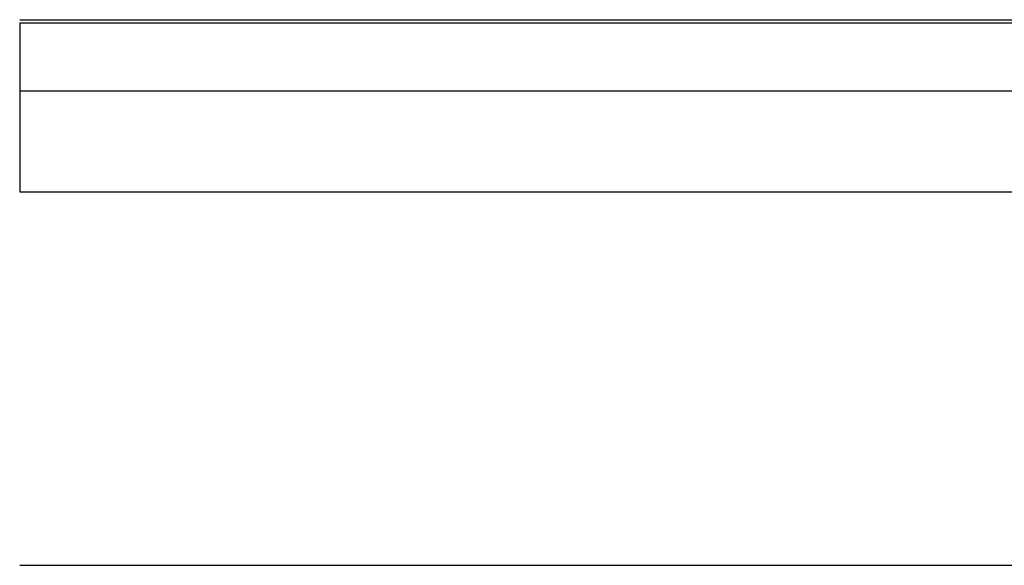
# Model space of a CAD drawing. Header units: millimetres. Extents: x 105 to 2940, y 116 to 1558.
# Tile 30 of 38: x 824 to 1167, y 1368 to 1558. Entities that reach past the tile are written whole.
import ezdxf

# ---------------------------------------------------------------- set-up
doc = ezdxf.new("R2010")
doc.units = ezdxf.units.MM

msp = doc.modelspace()

# ---------------------------------------------------------------- linework, layer by layer
at = {"color": 7, "linetype": 'Continuous', "lineweight": 25}
for p, q in [((823.76, 1557.502), (1677.526, 1557.502)), ((823.76, 1556.316), (823.76, 1532.63)), ((1677.408, 1556.316), (823.76, 1556.316)), ((823.76, 1532.63), (823.76, 1497.511)), ((1671.488, 1532.63), (823.76, 1532.63)), ((823.76, 1497.511), (1657.879, 1497.511)), ((823.76, 1367.507), (1511.599, 1367.507))]:
    msp.add_line(p, q, dxfattribs=at)
at = {"color": 7, "linetype": 'Continuous', "lineweight": 25, "flags": 128}
msp.add_lwpolyline([(823.76, 1367.507), (823.76, 1367.507)], dxfattribs=at)

doc.saveas('drawing.dxf')
